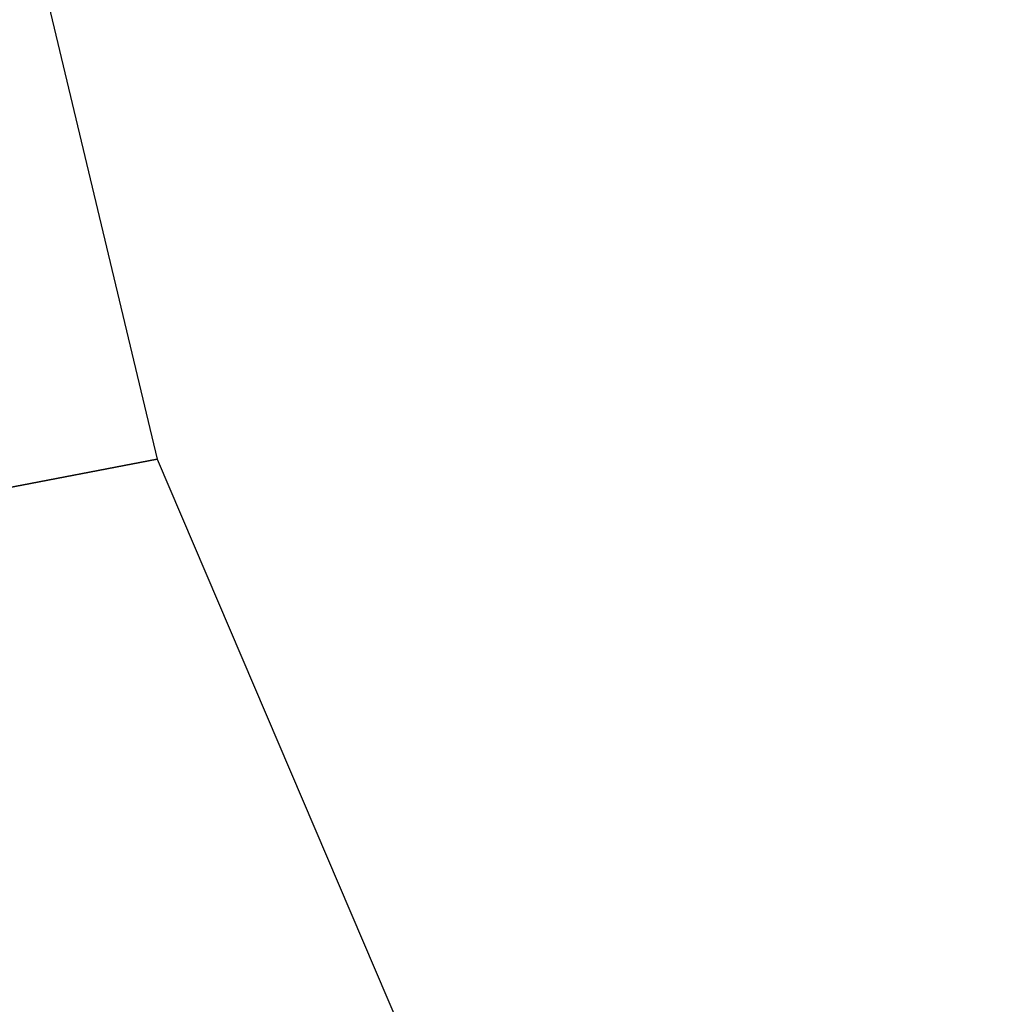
# Model space of a CAD drawing. Extents: x -0.15 to 0.15, y -0.551 to -0.001.
# Tile 124 of 256: x -0.009515 to -0.009054, y -0.404993 to -0.404526. Entities that reach past the tile are written whole.
import ezdxf

# ---------------------------------------------------------------- set-up
doc = ezdxf.new("R2010")
doc.units = 0
doc.layers.add('mesh', color=7, linetype='CONTINUOUS')

msp = doc.modelspace()

# ---------------------------------------------------------------- meshes
at = {"layer": 'mesh'}
mesh = msp.add_polyface(dxfattribs=at)
corners = [(-0.01210404, -0.39475144, 0.07538605), (-0.01199833, -0.40145047, 0.08059028), (-0.012, -0.4012505, 0.07424068), (-0.01247014, -0.38912006, 0.07847145), (-0.01211007, -0.39487059, 0.08578775), (-0.012, -0.4012505, 0.08693986), (-0.01220596, -0.38931234, 0.08478401), (-0.01178877, -0.40126629, 0.10320496), (-0.01191505, -0.40126647, 0.10299359), (-0.0115132, -0.39818211, 0.10299359), (-0.01138298, -0.40431692, 0.10320496), (-0.01150491, -0.40434976, 0.10299359), (-0.01198586, -0.40126659, 0.10275778), (-0.01158162, -0.39816387, 0.10275778), (-0.01157328, -0.40436818, 0.10275778), (-0.01133364, -0.39706798, 0.06531822), (-0.01190079, -0.39984645, 0.06751842), (-0.01182745, -0.39922281, 0.06585409), (-0.01180799, -0.39463063, 0.07277972), (-0.01197517, -0.40047891, 0.06920628), (-0.01161948, -0.39700051, 0.0688458), (-0.01173574, -0.39177604, 0.07364389), (-0.01181383, -0.39480539, 0.08842973), (-0.01161841, -0.39704944, 0.09235727), (-0.01193884, -0.40004052, 0.09343664), (-0.01199795, -0.40102853, 0.08906393), (-0.01192031, -0.39992113, 0.0936883), (-0.01138844, -0.39655627, 0.09375318), (-0.0117436, -0.3987831, 0.09608801), (-0.01136337, -0.39446647, 0.09104688), (-0.01175466, -0.39211233, 0.08754098), (-0.0197483, -0.4067203, 0.03456097), (-0.00945026, -0.40473433, 0.03456097), (-0.00905424, -0.40566237, 0.03456097), (-0.00957031, -0.40423204, 0.03456097), (-0.01158926, -0.39814539, 0.05569027), (-0.01161895, -0.3983065, 0.06447626), (-0.01199802, -0.40125073, 0.05569027), (-0.01158904, -0.40435602, 0.10259028), (-0.01157296, -0.39814951, 0.0969035), (-0.01199792, -0.40125073, 0.10259028), (-0.01161569, -0.39830817, 0.09669928), (-0.01158918, -0.39814545, 0.10259028), (-0.01158712, -0.40437116, 0.05569027), (-0.01182099, -0.40126564, 0.05541576), (-0.01193662, -0.40126576, 0.05550587), (-0.0114755, -0.40434112, 0.05545364), (-0.01135376, -0.39822383, 0.05539452), (-0.01148338, -0.39818926, 0.05545364), (-0.01157046, -0.39816608, 0.05556928), (-0.01156252, -0.40436454, 0.05556928), (-0.0117, -0.4012505, 0.05539028)]
mesh.append_faces([[corners[k] for k in face] for face in [(0, 1, 2, 2), (0, 3, 1, 1), (4, 5, 1, 1), (1, 6, 4, 4), (7, 8, 9, 9), (10, 8, 7, 7), (10, 11, 8, 8), (8, 12, 13, 13), (11, 12, 8, 8), (11, 14, 12, 12), (15, 16, 17, 17), (0, 2, 18, 18), (19, 20, 2, 2), (19, 16, 20, 20), (18, 21, 0, 0), (5, 4, 22, 22), (23, 24, 25, 25), (23, 26, 24, 24), (27, 28, 26, 26), (22, 25, 5, 5), (22, 23, 25, 25), (29, 23, 22, 22), (30, 22, 4, 4), (30, 29, 22, 22), (31, 32, 33, 33), (31, 34, 32, 32), (17, 35, 36, 36), (17, 37, 35, 35), (16, 37, 17, 17), (38, 1, 5, 5), (38, 2, 1, 1), (39, 40, 41, 41), (39, 42, 40, 40), (40, 28, 41, 41), (40, 26, 28, 28), (24, 26, 40, 40), (5, 40, 38, 38), (25, 40, 5, 5), (25, 24, 40, 40), (37, 38, 43, 43), (37, 2, 38, 38), (37, 19, 2, 2), (16, 19, 37, 37), (44, 45, 46, 46), (47, 45, 44, 44), (47, 48, 45, 45), (49, 35, 37, 37), (37, 45, 49, 49), (37, 43, 45, 45), (50, 45, 43, 43), (46, 51, 44, 44), (14, 38, 12, 12), (12, 40, 13, 13), (38, 40, 12, 12), (40, 42, 13, 13)]])

doc.saveas('drawing.dxf')
